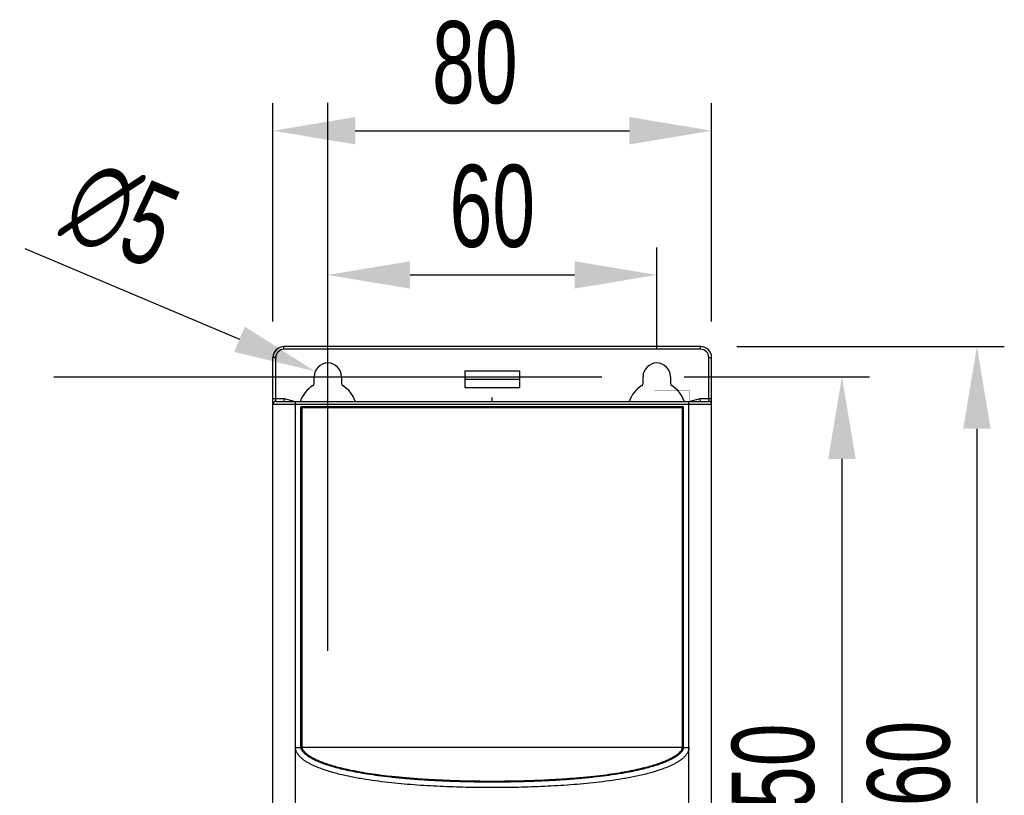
# Model space of a CAD drawing. Header units: millimetres. Extents: x 802 to 9345, y -804 to 1180.
# Tile 18 of 189: x 1021 to 1201, y -251 to -109. Entities that reach past the tile are written whole.
import ezdxf

# ---------------------------------------------------------------- set-up
doc = ezdxf.new("R2010")
doc.units = ezdxf.units.MM
doc.header["$LTSCALE"] = 30.734
doc.header["$PDMODE"] = 3
doc.header["$PDSIZE"] = 0.3
doc.layers.get('0').update_dxf_attribs({"linetype": 'CONTINUOUS'})
doc.layers.get('Defpoints').update_dxf_attribs({"linetype": 'CONTINUOUS'})
doc.layers.add('dimension', color=3, linetype='CONTINUOUS')
doc.styles.get("Standard").update_dxf_attribs({"font": 'txt', "width": 0.7})
doc.dimstyles.get("Standard").update_dxf_attribs({"dimtxt": 10, "dimasz": 10, "dimexe": 10, "dimexo": 3, "dimgap": 3, "dimtad": 1, "dimdec": 1, "dimdsep": 46, "dimtxsty": 'Standard', "dimcen": 10, "dimclrd": 2, "dimclre": 2, "dimclrt": 2, "dimadec": 0, "dimazin": 0, "dimtp": 0.01, "dimtm": 0.01, "dimtfac": 1, "dimtofl": 0, "dimtmove": 0, "dimatfit": 3, "dimfxl": 1, "dimtolj": 1, "dimarcsym": 0})

# ---------------------------------------------------------------- blocks, each defined once
blk = doc.blocks.new('*D367')
at = {"layer": 'Defpoints', "color": 0, "transparency": 16777216}
for p in [(1147.65, -129.59), (1067.65, -169.39), (1147.65, -169.39)]:
    blk.add_point(p, dxfattribs=at)
at = {"layer": 'dimension', "lineweight": -2, "transparency": 16777216}
for p, q in [((1067.65, -164.39), (1067.65, -124.59)), ((1147.65, -164.39), (1147.65, -124.59)), ((1082.65, -129.59), (1132.65, -129.59))]:
    blk.add_line(p, q, dxfattribs=at)
at = {"layer": 'dimension', "transparency": 16777216}
for points in [[(1082.65, -127.09), (1082.65, -132.09), (1067.65, -129.59)], [(1132.65, -127.09), (1132.65, -132.09), (1147.65, -129.59)]]:
    blk.add_solid(points, dxfattribs=at)
at = {"layer": 'dimension', "transparency": 16777216, "insert": (1104.47, -109.59), "char_height": 15, "attachment_point": 2}
blk.add_mtext('\\A1;80', dxfattribs=at)
blk = doc.blocks.new('*D378')
at = {"layer": 'Defpoints', "color": 0, "transparency": 16777216}
for p in [(1147.23, -168.98), (1147.23, -328.98), (1196.05, -328.98)]:
    blk.add_point(p, dxfattribs=at)
at = {"layer": 'dimension', "lineweight": -2, "transparency": 16777216}
for p, q in [((1152.23, -168.98), (1201.05, -168.98)), ((1196.05, -183.98), (1196.05, -313.98)), ((1152.23, -328.98), (1201.05, -328.98))]:
    blk.add_line(p, q, dxfattribs=at)
at = {"layer": 'dimension', "transparency": 16777216}
for points in [[(1193.55, -183.98), (1198.55, -183.98), (1196.05, -168.98)], [(1193.55, -313.98), (1198.55, -313.98), (1196.05, -328.98)]]:
    blk.add_solid(points, dxfattribs=at)
at = {"layer": 'dimension', "transparency": 16777216, "insert": (1176.05, -248.98), "char_height": 15, "attachment_point": 2, "rotation": 90}
blk.add_mtext('\\A1;160', dxfattribs=at)
blk = doc.blocks.new('*D83')
at = {"layer": 'Defpoints', "color": 0, "transparency": 16777216}
for p in [(1075.34, -173.5), (1079.95, -175.45)]:
    blk.add_point(p, dxfattribs=at)
at = {"layer": 'dimension', "lineweight": -2, "transparency": 16777216}
for p, q in [((1077.65, -224.48), (1077.65, -124.48)), ((1022.4, -151.07), (1061.53, -167.65)), ((1027.65, -174.48), (1127.65, -174.48))]:
    blk.add_line(p, q, dxfattribs=at)
at = {"layer": 'dimension', "transparency": 16777216}
blk.add_solid([(1062.51, -165.35), (1060.56, -169.95), (1075.34, -173.5)], dxfattribs=at)
at = {"layer": 'dimension', "transparency": 16777216, "insert": (1039.94, -144.92), "char_height": 15, "attachment_point": 5, "rotation": 337.0352}
blk.add_mtext('\\A1;∅5', dxfattribs=at)
blk = doc.blocks.new('*D92')
at = {"layer": 'Defpoints', "color": 0, "transparency": 16777216}
for p in [(1137.65, -155.91), (1077.65, -174.48), (1137.65, -174.48)]:
    blk.add_point(p, dxfattribs=at)
at = {"layer": 'dimension', "lineweight": -2, "transparency": 16777216}
for p, q in [((1077.65, -169.48), (1077.65, -150.91)), ((1137.65, -169.48), (1137.65, -150.91)), ((1092.65, -155.91), (1122.65, -155.91))]:
    blk.add_line(p, q, dxfattribs=at)
at = {"layer": 'dimension', "transparency": 16777216}
for points in [[(1092.65, -153.41), (1092.65, -158.41), (1077.65, -155.91)], [(1122.65, -153.41), (1122.65, -158.41), (1137.65, -155.91)]]:
    blk.add_solid(points, dxfattribs=at)
at = {"layer": 'dimension', "transparency": 16777216, "insert": (1107.65, -143.41), "char_height": 15, "attachment_point": 5}
blk.add_mtext('\\A1;60', dxfattribs=at)
blk = doc.blocks.new('*D93')
at = {"layer": 'Defpoints', "color": 0, "transparency": 16777216}
for p in [(1137.65, -174.48), (1137.65, -324.48), (1171.43, -324.48)]:
    blk.add_point(p, dxfattribs=at)
at = {"layer": 'dimension', "lineweight": -2, "transparency": 16777216}
for p, q in [((1142.65, -174.48), (1176.43, -174.48)), ((1171.43, -189.48), (1171.43, -309.48)), ((1142.65, -324.48), (1176.43, -324.48))]:
    blk.add_line(p, q, dxfattribs=at)
at = {"layer": 'dimension', "transparency": 16777216}
for points in [[(1168.93, -189.48), (1173.93, -189.48), (1171.43, -174.48)], [(1168.93, -309.48), (1173.93, -309.48), (1171.43, -324.48)]]:
    blk.add_solid(points, dxfattribs=at)
at = {"layer": 'dimension', "transparency": 16777216, "insert": (1158.93, -249.48), "char_height": 15, "attachment_point": 5, "rotation": 90}
blk.add_mtext('\\A1;150', dxfattribs=at)

msp = doc.modelspace()

# ---------------------------------------------------------------- linework, layer by layer
at = {"linetype": 'Continuous'}
for p, q in [((1069.65, -169.48), (1069.65, -168.98)), ((1145.65, -168.98), (1069.65, -168.98)), ((1145.65, -169.48), (1069.65, -169.48)), ((1145.65, -169.48), (1145.65, -168.98)), ((1067.65, -326.98), (1067.65, -170.98)), ((1068.15, -170.98), (1067.65, -170.98)), ((1068.15, -178.98), (1068.15, -170.98)), ((1147.15, -178.98), (1147.15, -170.98)), ((1147.15, -170.98), (1147.65, -170.98)), ((1147.65, -326.98), (1147.65, -170.98)), ((1102.65, -173.48), (1102.65, -176.48)), ((1112.65, -173.48), (1102.65, -173.48)), ((1112.65, -176.48), (1112.65, -173.48)), ((1075.15, -175.69), (1075.15, -174.48)), ((1080.15, -174.48), (1080.15, -175.69)), ((1112.65, -174.98), (1102.65, -174.98)), ((1135.15, -175.69), (1135.15, -174.48)), ((1140.15, -174.48), (1140.15, -175.69)), ((1102.65, -176.48), (1112.65, -176.48)), ((1067.65, -178.48), (1069.71, -178.48)), ((1067.65, -179.48), (1147.65, -179.48)), ((1068.15, -178.98), (1147.15, -178.98)), ((1069.71, -178.48), (1069.65, -178.98)), ((1069.71, -178.48), (1071.71, -178.98)), ((1071.76, -253.16), (1071.76, -179.48)), ((1107.65, -178.98), (1107.65, -178.26)), ((1143.53, -252.88), (1143.53, -179.48)), ((1143.58, -178.98), (1145.58, -178.48)), ((1145.58, -178.48), (1147.65, -178.48)), ((1145.65, -178.98), (1145.58, -178.48)), ((1072.76, -242.13), (1072.76, -179.98)), ((1142.53, -179.98), (1072.76, -179.98)), ((1072.96, -242.13), (1072.96, -180.18)), ((1142.33, -180.18), (1072.96, -180.18)), ((1142.33, -242.13), (1142.33, -180.18)), ((1142.53, -242.13), (1142.53, -179.98)), ((1071.76, -242.13), (1072.96, -242.13)), ((1142.33, -242.13), (1072.96, -242.13)), ((1142.33, -242.13), (1143.53, -242.13))]:
    msp.add_line(p, q, dxfattribs=at)
for points in [[(1137.21, -178.98, 0.0419, 0.0419, 0), (1137.21, -176.98, 0.0419, 0.0419, 0)], [(1137.21, -176.98, 0.0419, 0.0419, 0), (1143.61, -176.98, 0.0419, 0.0419, 0)], [(1143.61, -176.98, 0.0419, 0.0419, 0), (1143.61, -178.98, 0.0419, 0.0419, 0)]]:
    msp.add_lwpolyline(points, format="xyseb", dxfattribs=at)
for centre, radius, start, end in [((1069.65, -170.98), 2, 90, 180), ((1069.65, -170.98), 1.5, 90, 180), ((1145.65, -170.98), 2, 0, 90), ((1145.65, -170.98), 1.5, 0, 90), ((1077.65, -174.48), 2.5, 0, 180), ((1137.65, -174.48), 2.5, 0, 180), ((1074.65, -175.69), 0.5, 301.449, 0), ((1080.65, -175.69), 0.5, 180, 238.551), ((1134.65, -175.69), 0.5, 301.449, 0), ((1140.65, -175.69), 0.5, 180, 238.551), ((1077.65, -180.59), 5.25, 121.449, 162.0665), ((1077.65, -180.59), 5.25, 17.9335, 58.551), ((1137.65, -180.59), 5.25, 121.449, 162.0665), ((1137.65, -180.59), 5.25, 17.9335, 58.551), ((1068.15, -179.48), 0.5, 90, 180), ((1147.15, -179.48), 0.5, 0, 90)]:
    msp.add_arc(centre, radius, start, end, dxfattribs=at)
for points, knots in [([(1071.76, -179.48), (1071.76, -179.44), (1071.76, -179.38), (1071.76, -179.29), (1071.76, -179.2), (1071.77, -179.13), (1071.78, -179.07), (1071.78, -179.04), (1071.79, -179.01), (1071.79, -179), (1071.79, -178.99), (1071.8, -178.98), (1071.8, -178.98), (1071.8, -178.98), (1071.8, -178.98)], [0, 0, 0, 0, 0.192844, 0.378239, 0.549099, 0.698928, 0.822152, 0.87237, 0.914405, 0.947975, 0.972974, 0.982342, 0.98976, 1, 1, 1, 1]), ([(1143.53, -179.48), (1143.53, -179.44), (1143.53, -179.38), (1143.53, -179.29), (1143.53, -179.2), (1143.52, -179.13), (1143.52, -179.07), (1143.51, -179.04), (1143.51, -179.01), (1143.5, -179), (1143.5, -178.99), (1143.5, -178.98), (1143.49, -178.98), (1143.49, -178.98), (1143.49, -178.98)], [0, 0, 0, 0, 0.192844, 0.378239, 0.549099, 0.698928, 0.822152, 0.87237, 0.914405, 0.947975, 0.972974, 0.982342, 0.98976, 1, 1, 1, 1]), ([(1143.53, -242.13), (1143.53, -242.23), (1143.52, -242.43), (1143.45, -242.72), (1143.33, -242.99), (1143.14, -243.34), (1142.83, -243.73), (1142.41, -244.14), (1141.94, -244.5), (1141.44, -244.82), (1140.93, -245.11), (1140.23, -245.46), (1139.33, -245.85), (1138.22, -246.26), (1137.09, -246.61), (1135.96, -246.92), (1134.81, -247.2), (1133.66, -247.45), (1132.5, -247.68), (1130.94, -247.95), (1128.99, -248.25), (1126.64, -248.54), (1124.28, -248.78), (1121.91, -248.98), (1119.54, -249.14), (1116.37, -249.31), (1112.41, -249.44), (1107.65, -249.49), (1102.88, -249.44), (1098.92, -249.31), (1095.75, -249.14), (1093.38, -248.98), (1091.01, -248.78), (1088.65, -248.54), (1086.3, -248.25), (1084.35, -247.95), (1082.8, -247.68), (1081.64, -247.45), (1080.48, -247.2), (1079.34, -246.92), (1078.2, -246.61), (1077.07, -246.26), (1075.97, -245.85), (1075.06, -245.46), (1074.36, -245.11), (1073.85, -244.82), (1073.36, -244.5), (1072.89, -244.14), (1072.46, -243.73), (1072.15, -243.34), (1071.96, -242.99), (1071.85, -242.72), (1071.77, -242.43), (1071.76, -242.23), (1071.76, -242.13)], [0, 0, 0, 0, 0.003922, 0.007841, 0.011756, 0.015665, 0.023462, 0.031246, 0.039022, 0.046791, 0.054558, 0.062323, 0.077849, 0.093381, 0.10892, 0.124468, 0.140025, 0.155593, 0.171171, 0.186758, 0.217962, 0.249203, 0.280477, 0.311782, 0.343112, 0.374463, 0.437214, 0.5, 0.562786, 0.625537, 0.656888, 0.688218, 0.719523, 0.750797, 0.782038, 0.813242, 0.828829, 0.844407, 0.859975, 0.875532, 0.89108, 0.906619, 0.922151, 0.937677, 0.945442, 0.953209, 0.960978, 0.968754, 0.976538, 0.984335, 0.988244, 0.992159, 0.996078, 1, 1, 1, 1]), ([(1142.53, -242.13), (1142.53, -242.16), (1142.53, -242.23), (1142.51, -242.33), (1142.48, -242.45), (1142.42, -242.59), (1142.32, -242.75), (1142.19, -242.93), (1142, -243.14), (1141.74, -243.38), (1141.41, -243.64), (1141, -243.92), (1140.5, -244.21), (1139.9, -244.51), (1139.2, -244.82), (1138.38, -245.14), (1137.43, -245.46), (1136.35, -245.78), (1135.12, -246.1), (1133.72, -246.42), (1132.14, -246.73), (1130.36, -247.04), (1128.35, -247.32), (1126.1, -247.6), (1123.56, -247.85), (1120.7, -248.07), (1117.48, -248.26), (1113.83, -248.4), (1109.74, -248.48), (1105.49, -248.48), (1101.41, -248.4), (1097.77, -248.25), (1094.55, -248.07), (1091.7, -247.84), (1089.17, -247.59), (1086.92, -247.32), (1084.91, -247.03), (1083.14, -246.73), (1081.56, -246.42), (1080.16, -246.1), (1078.93, -245.78), (1077.86, -245.46), (1076.91, -245.14), (1076.09, -244.82), (1075.39, -244.51), (1074.79, -244.21), (1074.29, -243.92), (1073.88, -243.64), (1073.55, -243.38), (1073.29, -243.14), (1073.1, -242.93), (1072.97, -242.75), (1072.88, -242.59), (1072.82, -242.45), (1072.78, -242.33), (1072.76, -242.23), (1072.76, -242.16), (1072.76, -242.13)], [0, 0, 0, 0, 0.002862, 0.005811, 0.008939, 0.012352, 0.016177, 0.020542, 0.025541, 0.031255, 0.037771, 0.045181, 0.053588, 0.063103, 0.073845, 0.085949, 0.099562, 0.114849, 0.131992, 0.151199, 0.172701, 0.19676, 0.223674, 0.253786, 0.287504, 0.325333, 0.367888, 0.41587, 0.470619, 0.530191, 0.584779, 0.632677, 0.675152, 0.712913, 0.74657, 0.776627, 0.803493, 0.827509, 0.848972, 0.868145, 0.885257, 0.900516, 0.914104, 0.926188, 0.936916, 0.946421, 0.954823, 0.962232, 0.968747, 0.974462, 0.979461, 0.983825, 0.98765, 0.991062, 0.99419, 0.997138, 1, 1, 1, 1]), ([(1072.96, -242.13), (1072.96, -242.15), (1072.96, -242.2), (1072.98, -242.28), (1073, -242.38), (1073.05, -242.49), (1073.13, -242.63), (1073.26, -242.8), (1073.44, -243), (1073.68, -243.23), (1074, -243.48), (1074.4, -243.75), (1074.89, -244.03), (1075.48, -244.33), (1076.17, -244.64), (1076.98, -244.95), (1077.92, -245.27), (1078.99, -245.59), (1080.21, -245.91), (1081.6, -246.22), (1083.17, -246.53), (1084.95, -246.84), (1086.94, -247.12), (1089.19, -247.39), (1091.72, -247.64), (1094.57, -247.87), (1097.78, -248.05), (1101.42, -248.2), (1105.49, -248.28), (1109.74, -248.28), (1113.82, -248.2), (1117.47, -248.06), (1120.69, -247.87), (1123.54, -247.65), (1126.08, -247.4), (1128.33, -247.13), (1130.33, -246.84), (1132.1, -246.54), (1133.68, -246.23), (1135.07, -245.91), (1136.3, -245.59), (1137.37, -245.27), (1138.31, -244.95), (1139.12, -244.64), (1139.81, -244.33), (1140.4, -244.03), (1140.89, -243.75), (1141.29, -243.48), (1141.61, -243.23), (1141.86, -243), (1142.03, -242.8), (1142.16, -242.63), (1142.24, -242.49), (1142.29, -242.38), (1142.32, -242.28), (1142.33, -242.2), (1142.33, -242.15), (1142.33, -242.13)], [0, 0, 0, 0, 0.002862, 0.00581, 0.008938, 0.01235, 0.016175, 0.020539, 0.025538, 0.031253, 0.037768, 0.045177, 0.053579, 0.063084, 0.073812, 0.085896, 0.099484, 0.114743, 0.131855, 0.151028, 0.172491, 0.196507, 0.223373, 0.25343, 0.287087, 0.324848, 0.367323, 0.415221, 0.469809, 0.529381, 0.58413, 0.632112, 0.674667, 0.712496, 0.746214, 0.776326, 0.80324, 0.827299, 0.848801, 0.868008, 0.885151, 0.900438, 0.914051, 0.926155, 0.936897, 0.946412, 0.954819, 0.962229, 0.968745, 0.974459, 0.979458, 0.983823, 0.987648, 0.991061, 0.994189, 0.997138, 1, 1, 1, 1])]:
    msp.add_open_spline(points, degree=3, knots=knots, dxfattribs=at)

# ---------------------------------------------------------------- dimensions: what is measured, and where the dimension line sits
at = {"layer": 'dimension', "color": 3}
dim = msp.add_linear_dim(base=(1147.65, -129.59), p1=(1067.65, -169.39), p2=(1147.65, -169.39), dimstyle='Standard', override={"dimscale": 5, "dimtxt": 3, "dimasz": 3, "dimexe": 1, "dimexo": 1, "dimgap": 1, "dimclrd": 256, "dimclre": 256, "dimclrt": 256}, dxfattribs=at)
dim.commit()
dim.dimension.update_dxf_attribs({"geometry": '*D367', "text_midpoint": (1104.47, -129.59), "dimtype": 160})
dim = msp.add_diameter_dim_2p(p1=(1079.95, -175.45), p2=(1075.34, -173.5), dimstyle='Standard', override={"dimscale": 5, "dimtxt": 3, "dimasz": 3, "dimexe": 1, "dimexo": 1, "dimgap": 1, "dimclrd": 256, "dimclre": 256, "dimclrt": 256}, dxfattribs=at)
dim.commit()
dim.dimension.update_dxf_attribs({"geometry": '*D83', "text_midpoint": (1039.94, -144.92)})
dim = msp.add_linear_dim(base=(1137.65, -155.91), p1=(1077.65, -174.48), p2=(1137.65, -174.48), dimstyle='Standard', override={"dimscale": 5, "dimtxt": 3, "dimasz": 3, "dimexe": 1, "dimexo": 1, "dimgap": 1, "dimclrd": 256, "dimclre": 256, "dimclrt": 256}, dxfattribs=at)
dim.commit()
dim.dimension.update_dxf_attribs({"geometry": '*D92', "text_midpoint": (1107.65, -143.41)})
dim = msp.add_linear_dim(base=(1196.05, -328.98), p1=(1147.23, -168.98), p2=(1147.23, -328.98), angle=270, dimstyle='Standard', override={"dimscale": 5, "dimtxt": 3, "dimasz": 3, "dimexe": 1, "dimexo": 1, "dimgap": 1, "dimclrd": 256, "dimclre": 256, "dimclrt": 256}, dxfattribs=at)
dim.commit()
dim.dimension.update_dxf_attribs({"geometry": '*D378', "text_midpoint": (1196.05, -248.98), "dimtype": 160})
dim = msp.add_linear_dim(base=(1171.43, -324.48), p1=(1137.65, -174.48), p2=(1137.65, -324.48), angle=90, dimstyle='Standard', override={"dimscale": 5, "dimtxt": 3, "dimasz": 3, "dimexe": 1, "dimexo": 1, "dimgap": 1, "dimclrd": 256, "dimclre": 256, "dimclrt": 256}, dxfattribs=at)
dim.commit()
dim.dimension.update_dxf_attribs({"geometry": '*D93', "text_midpoint": (1158.93, -249.48)})

doc.saveas('drawing.dxf')
